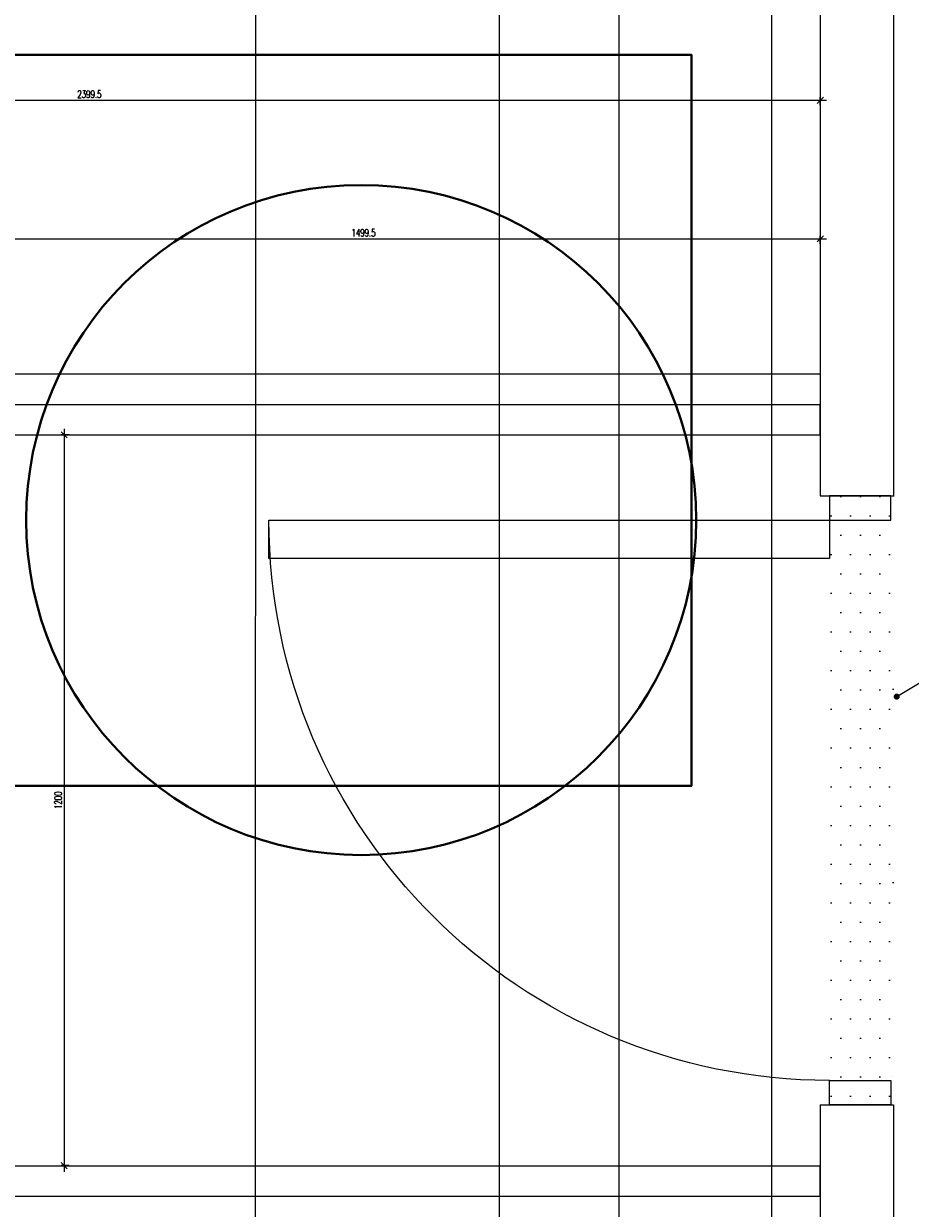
# Model space of a CAD drawing. Header units: centimetres. Extents: x -156440 to 298236, y -263599 to 81430.
# Tile 92 of 170: x 156797 to 158252, y -118902 to -116957. Entities that reach past the tile are written whole.
import ezdxf

# ---------------------------------------------------------------- set-up
doc = ezdxf.new("R2010")
doc.units = ezdxf.units.CM
doc.header["$LTSCALE"] = 50
doc.header["$PDMODE"] = 35
doc.header["$PDSIZE"] = 0.1
for name, pattern in [('DOT2', [3.175, 0, -3.175]), ('Kondygnacja -2$0$HIDDEN2', [4.7625, 3.175, -1.5875]), ('Osie rzutów$0$DASHDOT2', [12.7, 6.35, -3.175, 0, -3.175])]:
    doc.linetypes.add(name, pattern=pattern)
doc.layers.get('0').update_dxf_attribs({"color": 8})
doc.layers.get('DEFPOINTS').update_dxf_attribs({"color": 8})
for name, color, linetype, lineweight in [('bgde_chłodnicze', 52, 'Continuous', 40), ('bgde_fundamenty pod urządzenia', 7, 'Continuous', 35), ('Kondygnacja -2$0$_SP KORYTA', 8, 'Continuous', 25), ('Kondygnacja -2$0$ARCH_INFO_WYMIARY', 8, 'Continuous', 9)]:
    doc.layers.add(name, color=color, linetype=linetype, lineweight=lineweight)
for name, color, linetype in [('I_WL_ZASILANIE nowy', 122, 'Continuous'), ('Kondygnacja -1$0$ARCH_WYBURZENIA', 8, 'DOT2'), ('Kondygnacja -2$0$ARCH_INFO_OPISY', 8, 'Continuous'), ('Kondygnacja -2$0$ARCH_KONSTR_POWYŻEJ RZUTU_IST', 8, 'Kondygnacja -2$0$HIDDEN2'), ('Kondygnacja -2$0$ARCH_MUROWANE_IST', 9, 'Continuous'), ('Kondygnacja -2$0$ARCH_SCHODY_IST', 8, 'Continuous'), ('Kondygnacja -2$0$ARCH_ŚLUSARKA_DRZWI', 8, 'Continuous'), ('Osie rzutów$0$ARCH_INFO_OSIE_IST', 8, 'Osie rzutów$0$DASHDOT2'), ('WL fundamenty', 7, 'Continuous')]:
    doc.layers.add(name, color=color, linetype=linetype)
doc.styles.add('Kondygnacja -2$0$Romans', font='Romans.shx', dxfattribs={"width": 0.7})
doc.styles.add('Kondygnacja -2$0$Standard', font='txt')
doc.dimstyles.new('Kondygnacja -2$0$ISO-25', dxfattribs={"dimtxt": 2.5, "dimasz": 2.5, "dimexe": 1.25, "dimexo": 0.625, "dimtad": 1, "dimtxsty": 'Kondygnacja -2$0$Standard', "dimcen": 2.5, "dimadec": 0, "dimazin": 0, "dimtfac": 1, "dimtmove": 0, "dimatfit": 3, "dimfxl": 0, "dimarcsym": 0})
doc.dimstyles.new('Kondygnacja -2$0$Wymiary 1-100', dxfattribs={"dimtxt": 12, "dimasz": 10, "dimexe": 5, "dimexo": 0, "dimgap": 4, "dimtad": 1, "dimrnd": 0.5, "dimzin": 12, "dimdsep": 46, "dimtxsty": 'Kondygnacja -2$0$Romans', "dimblk": 'Kondygnacja -2$0$_Oblique', "dimcen": 10, "dimdle": 10, "dimclrt": 55, "dimazin": 0, "dimtfac": 1, "dimtmove": 1, "dimatfit": 3, "dimfxl": 0, "dimtolj": 1, "dimtzin": 0, "dimarcsym": 0})

# ---------------------------------------------------------------- blocks, each defined once
blk = doc.blocks.new('Osie rzutów')
at = {"layer": 'Osie rzutów$0$ARCH_INFO_OSIE_IST', "ltscale": 10}
blk.add_line((8060, 12510), (8060, 4623.26), dxfattribs=at)
blk = doc.blocks.new('Kondygnacja -2$0$konstukcja stropu -2')
at = {"layer": 'Kondygnacja -2$0$ARCH_KONSTR_POWYŻEJ RZUTU_IST', "ltscale": 10}
blk.add_line((8035, 9825), (8035, 10375), dxfattribs=at)
blk = doc.blocks.new('Kondygnacja -2$0$_Oblique')
at = {"color": 0, "linetype": 'ByBlock', "lineweight": -2}
blk.add_line((-0.5, -0.5), (0.5, 0.5), dxfattribs=at)
blk = doc.blocks.new('*D264')
at = {"layer": 'DEFPOINTS', "color": 0}
for p in [(158224.2, -117731.7), (158806.9, -117731.7), (158224.2, -118731.8)]:
    blk.add_point(p, dxfattribs=at)
at = {"layer": 'Kondygnacja -2$0$ARCH_INFO_WYMIARY', "color": 0, "lineweight": -2}
for p, q in [((158806.9, -118741.8), (158806.9, -117721.7)), ((158798.9, -117731.7), (158811.9, -117731.7)), ((158798.9, -118731.8), (158811.9, -118731.8))]:
    blk.add_line(p, q, dxfattribs=at)
at = {"layer": 'Kondygnacja -2$0$ARCH_INFO_WYMIARY', "color": 0, "lineweight": -2, "xscale": 10, "yscale": 10, "zscale": 10}
for p, rotation in [((158806.9, -117731.7), 90), ((158806.9, -118731.8), 270)]:
    blk.add_blockref('Kondygnacja -2$0$_Oblique', p, dxfattribs=dict(at, rotation=rotation))
at = {"layer": 'Kondygnacja -2$0$ARCH_INFO_WYMIARY', "color": 55, "insert": (158796.9, -118231.8), "char_height": 12, "attachment_point": 5, "rotation": 90, "style": 'Kondygnacja -2$0$Romans'}
blk.add_mtext('\\A1;1000', dxfattribs=at)
blk = doc.blocks.new('*D265')
at = {"layer": 'DEFPOINTS', "color": 0}
for p in [(158104.2, -117082.5), (155704.6, -117531.7), (158104.2, -117531.7)]:
    blk.add_point(p, dxfattribs=at)
at = {"layer": 'Kondygnacja -2$0$ARCH_INFO_WYMIARY', "color": 0, "lineweight": -2}
for p, q in [((155694.6, -117082.5), (158114.2, -117082.5)), ((155704.6, -117090.5), (155704.6, -117077.5)), ((158104.2, -117090.5), (158104.2, -117077.5))]:
    blk.add_line(p, q, dxfattribs=at)
at = {"layer": 'Kondygnacja -2$0$ARCH_INFO_WYMIARY', "color": 0, "lineweight": -2, "xscale": 10, "yscale": 10, "zscale": 10, "rotation": 180}
blk.add_blockref('Kondygnacja -2$0$_Oblique', (155704.6, -117082.5), dxfattribs=at)
at = {"layer": 'Kondygnacja -2$0$ARCH_INFO_WYMIARY', "color": 0, "lineweight": -2, "xscale": 10, "yscale": 10, "zscale": 10}
blk.add_blockref('Kondygnacja -2$0$_Oblique', (158104.2, -117082.5), dxfattribs=at)
at = {"layer": 'Kondygnacja -2$0$ARCH_INFO_WYMIARY', "color": 55, "insert": (156904.4, -117072.5), "char_height": 12, "attachment_point": 5, "style": 'Kondygnacja -2$0$Romans'}
blk.add_mtext('\\A1;2399.5', dxfattribs=at)
blk = doc.blocks.new('Kondygnacja -2$0$_Dot')
at = {"color": 0, "linetype": 'ByBlock', "lineweight": -2}
blk.add_line((-0.5, 0), (-1, 0), dxfattribs=at)
at = {"color": 0, "linetype": 'ByBlock', "const_width": 0.5}
blk.add_lwpolyline([(-0.25, 0, 1), (0.25, 0, 1)], format="xyb", close=True, dxfattribs=at)
blk = doc.blocks.new('*D268')
at = {"layer": 'DEFPOINTS', "color": 0}
for p in [(158224.2, -115431.8), (158224.2, -117731.7), (158806.9, -117731.7)]:
    blk.add_point(p, dxfattribs=at)
at = {"layer": 'Kondygnacja -2$0$ARCH_INFO_WYMIARY', "color": 0, "lineweight": -2}
for p, q in [((158798.9, -115431.8), (158811.9, -115431.8)), ((158806.9, -115421.8), (158806.9, -117741.7)), ((158798.9, -117731.7), (158811.9, -117731.7))]:
    blk.add_line(p, q, dxfattribs=at)
at = {"layer": 'Kondygnacja -2$0$ARCH_INFO_WYMIARY', "color": 0, "lineweight": -2, "xscale": 10, "yscale": 10, "zscale": 10}
for p, rotation in [((158806.9, -115431.8), 90), ((158806.9, -117731.7), 270)]:
    blk.add_blockref('Kondygnacja -2$0$_Oblique', p, dxfattribs=dict(at, rotation=rotation))
at = {"layer": 'Kondygnacja -2$0$ARCH_INFO_WYMIARY', "color": 55, "insert": (158796.9, -116581.7), "char_height": 12, "attachment_point": 5, "rotation": 90, "style": 'Kondygnacja -2$0$Romans'}
blk.add_mtext('\\A1;2300', dxfattribs=at)
blk = doc.blocks.new('*D269')
at = {"layer": 'DEFPOINTS', "color": 0}
for p in [(158224.2, -118731.8), (158224.2, -121031.8), (158806.9, -121031.8)]:
    blk.add_point(p, dxfattribs=at)
at = {"layer": 'Kondygnacja -2$0$ARCH_INFO_WYMIARY', "color": 0, "lineweight": -2}
for p, q in [((158806.9, -118721.8), (158806.9, -121041.8)), ((158798.9, -118731.8), (158811.9, -118731.8)), ((158798.9, -121031.8), (158811.9, -121031.8))]:
    blk.add_line(p, q, dxfattribs=at)
at = {"layer": 'Kondygnacja -2$0$ARCH_INFO_WYMIARY', "color": 0, "lineweight": -2, "xscale": 10, "yscale": 10, "zscale": 10}
for p, rotation in [((158806.9, -118731.8), 90), ((158806.9, -121031.8), 270)]:
    blk.add_blockref('Kondygnacja -2$0$_Oblique', p, dxfattribs=dict(at, rotation=rotation))
at = {"layer": 'Kondygnacja -2$0$ARCH_INFO_WYMIARY', "color": 55, "insert": (158796.9, -119881.8), "char_height": 12, "attachment_point": 5, "rotation": 90, "style": 'Kondygnacja -2$0$Romans'}
blk.add_mtext('\\A1;2300', dxfattribs=at)
blk = doc.blocks.new('*D270')
at = {"layer": 'DEFPOINTS', "color": 0}
for p in [(158104.2, -117631.7), (156863, -118831.7), (158104.2, -118831.7)]:
    blk.add_point(p, dxfattribs=at)
at = {"layer": 'Kondygnacja -2$0$ARCH_INFO_WYMIARY', "color": 0, "lineweight": -2}
for p, q in [((156871, -117631.7), (156858, -117631.7)), ((156863, -117621.7), (156863, -118841.7)), ((156871, -118831.7), (156858, -118831.7))]:
    blk.add_line(p, q, dxfattribs=at)
at = {"layer": 'Kondygnacja -2$0$ARCH_INFO_WYMIARY', "color": 0, "lineweight": -2, "xscale": 10, "yscale": 10, "zscale": 10}
for p, rotation in [((156863, -117631.7), 90), ((156863, -118831.7), 270)]:
    blk.add_blockref('Kondygnacja -2$0$_Oblique', p, dxfattribs=dict(at, rotation=rotation))
at = {"layer": 'Kondygnacja -2$0$ARCH_INFO_WYMIARY', "color": 55, "insert": (156853, -118231.7), "char_height": 12, "attachment_point": 5, "rotation": 90, "style": 'Kondygnacja -2$0$Romans'}
blk.add_mtext('\\A1;1200', dxfattribs=at)
blk = doc.blocks.new('*D271')
at = {"layer": 'DEFPOINTS', "color": 0}
for p in [(158104.2, -117310), (156604.6, -117531.7), (158104.2, -117531.7)]:
    blk.add_point(p, dxfattribs=at)
at = {"layer": 'Kondygnacja -2$0$ARCH_INFO_WYMIARY', "color": 0, "lineweight": -2}
for p, q in [((156594.6, -117310), (158114.2, -117310)), ((156604.6, -117318), (156604.6, -117305)), ((158104.2, -117318), (158104.2, -117305))]:
    blk.add_line(p, q, dxfattribs=at)
at = {"layer": 'Kondygnacja -2$0$ARCH_INFO_WYMIARY', "color": 0, "lineweight": -2, "xscale": 10, "yscale": 10, "zscale": 10, "rotation": 180}
blk.add_blockref('Kondygnacja -2$0$_Oblique', (156604.6, -117310), dxfattribs=at)
at = {"layer": 'Kondygnacja -2$0$ARCH_INFO_WYMIARY', "color": 0, "lineweight": -2, "xscale": 10, "yscale": 10, "zscale": 10}
blk.add_blockref('Kondygnacja -2$0$_Oblique', (158104.2, -117310), dxfattribs=at)
at = {"layer": 'Kondygnacja -2$0$ARCH_INFO_WYMIARY', "color": 55, "insert": (157354.4, -117300), "char_height": 12, "attachment_point": 5, "style": 'Kondygnacja -2$0$Romans'}
blk.add_mtext('\\A1;1499.5', dxfattribs=at)
blk = doc.blocks.new('A$C4BB40D31')
at = {"layer": 'WL fundamenty', "color": 1, "lineweight": 40}
blk.add_lwpolyline([(2926.83, 5102.38), (3046.83, 5102.38), (3046.83, 5222.38), (2926.83, 5222.38)], close=True, dxfattribs=at)

msp = doc.modelspace()

# ---------------------------------------------------------------- hatches: boundary and pattern name
at = {"layer": 'Kondygnacja -1$0$ARCH_WYBURZENIA', "ltscale": 2}
h = msp.add_hatch(dxfattribs=at)
h.set_pattern_fill('DOTS', color=256, scale=20, style=0)
h.set_pattern_definition([(0, (77429.65, -214951.717), (15.875, 31.75), [0, -31.75])])
h.paths.add_polyline_path([(158109.65, -118731.821), (158223.198, -118731.821), (158223.519, -118931.717), (158229.65, -118931.717), (158229.65, -117731.717), (158109.65, -117731.717)])

# ---------------------------------------------------------------- linework, layer by layer
at = {"layer": 'bgde_chłodnicze'}
msp.add_circle((157350.563, -117771.717), 550, dxfattribs=at)
at = {"layer": 'bgde_fundamenty pod urządzenia'}
msp.add_lwpolyline([(156692.533, -117007.96), (157892.533, -117007.96), (157892.533, -118207.96), (156692.533, -118207.96)], close=True, dxfattribs=at)
at = {"layer": 'I_WL_ZASILANIE nowy'}
for p, q in [((157176.868, -115481.769), (157176.72, -121579.655)), ((157576.868, -115481.769), (157576.868, -121579.655))]:
    msp.add_line(p, q, dxfattribs=at)
at = {"layer": 'Kondygnacja -1$0$ARCH_WYBURZENIA', "ltscale": 2}
msp.add_line((158224.241, -117731.717, -3480), (158223.198, -118731.821, -3480), dxfattribs=at)
at = {"layer": 'Kondygnacja -2$0$ARCH_MUROWANE_IST', "ltscale": 4}
for p, q in [((158224.241, -97431.769, -3480), (158224.241, -117731.717, -3480)), ((158104.241, -115431.769, -3480), (158104.241, -117731.717, -3480)), ((158104.241, -117731.717, -3480), (158224.241, -117731.717, -3480)), ((158104.241, -118731.821, -3480), (158104.241, -121031.769, -3480)), ((158104.241, -118731.821, -3480), (158224.241, -118731.821, -3480)), ((158224.241, -118731.821, -3480), (158224.241, -121031.769, -3480))]:
    msp.add_line(p, q, dxfattribs=at)
at = {"layer": 'Kondygnacja -2$0$ARCH_SCHODY_IST'}
for p, q in [((155704.65, -117531.717, -3480), (158104.241, -117531.717, -3480)), ((155654.65, -117581.717, -3480), (158104.241, -117581.717, -3480)), ((158104.241, -117631.717, -3480), (158104.241, -117581.717, -3480)), ((155654.65, -117631.717, -3480), (158104.241, -117631.717, -3480)), ((155654.65, -118831.717, -3480), (158104.241, -118831.717, -3480)), ((158104.241, -118881.717, -3480), (158104.241, -118831.717, -3480)), ((155654.65, -118881.717, -3480), (158104.241, -118881.717, -3480))]:
    msp.add_line(p, q, dxfattribs=at)
at = {"layer": 'Kondygnacja -2$0$ARCH_ŚLUSARKA_DRZWI', "linetype": 'Continuous', "lineweight": -3, "elevation": -3480}
for points in [[(158220.15, -117771.717), (158220.15, -117731.717), (158119.15, -117731.717), (158119.15, -117771.717)], [(158119.15, -117771.717), (158119.15, -117834.717), (157199.15, -117834.717), (157199.15, -117771.717)], [(158220.15, -118691.717), (158220.15, -118731.717), (158119.15, -118731.717), (158119.15, -118691.717)]]:
    msp.add_lwpolyline(points, close=True, dxfattribs=at)
at = {"layer": 'Kondygnacja -2$0$ARCH_ŚLUSARKA_DRZWI', "linetype": 'Continuous', "lineweight": -3, "extrusion": (0, 0, -1)}
msp.add_arc((-158119.15, -117771.717, 3480), 920, 270, 0, dxfattribs=at)

# ---------------------------------------------------------------- block references
at = {"layer": 'bgde_fundamenty pod urządzenia', "xscale": 10, "yscale": 10, "zscale": 10}
msp.add_blockref('A$C4BB40D31', (127424.241, -169231.769), dxfattribs=at)
at = {"layer": 'Kondygnacja -2$0$_SP KORYTA', "xscale": 10, "yscale": 10, "zscale": 10}
msp.add_blockref('Kondygnacja -2$0$konstukcja stropu -2', (77424.241, -219231.769, -3480), dxfattribs=at)
at = {"layer": 'Osie rzutów$0$ARCH_INFO_OSIE_IST', "xscale": 10, "yscale": 10, "zscale": 10}
msp.add_blockref('Osie rzutów', (77424.241, -219231.769), dxfattribs=at)

# ---------------------------------------------------------------- dimensions: what is measured, and where the dimension line sits
at = {"layer": 'Kondygnacja -2$0$ARCH_INFO_WYMIARY'}
for base, p1, p2, picture, middle in [((158806.855, -117731.717, -3480), (158224.241, -115431.769, -3480), (158224.241, -117731.717, -3480), '*D268', (158796.855, -116581.743, -3480)), ((156862.992, -118831.717, -3480), (158104.241, -117631.717, -3480), (158104.241, -118831.717, -3480), '*D270', (156852.992, -118231.717, -3480)), ((158806.855, -117731.717, -3480), (158224.241, -118731.821, -3480), (158224.241, -117731.717, -3480), '*D264', (158796.855, -118231.769, -3480)), ((158806.855, -121031.769, -3480), (158224.241, -118731.821, -3480), (158224.241, -121031.769, -3480), '*D269', (158796.855, -119881.795, -3480))]:
    dim = msp.add_linear_dim(base=base, p1=p1, p2=p2, angle=90, dimstyle='Kondygnacja -2$0$Wymiary 1-100', dxfattribs=at)
    dim.commit()
    dim.dimension.update_dxf_attribs({"geometry": picture, "text_midpoint": middle})
for base, p1, picture, middle in [((158104.241, -117082.521, -3480), (155704.65, -117531.717, -3480), '*D265', (156904.445, -117072.521, -3480)), ((158104.241, -117309.995, -3480), (156604.65, -117531.717, -3480), '*D271', (157354.445, -117299.995, -3480))]:
    dim = msp.add_linear_dim(base=base, p1=p1, p2=(158104.241, -117531.717, -3480), dimstyle='Kondygnacja -2$0$Wymiary 1-100', dxfattribs=at)
    dim.commit()
    dim.dimension.update_dxf_attribs({"geometry": picture, "text_midpoint": middle})

# ---------------------------------------------------------------- leaders
at = {"layer": 'Kondygnacja -2$0$ARCH_INFO_OPISY'}
msp.add_leader([(158229.65, -118061.553, -3480), (159176.991, -117492.224, -3480), (162033.039, -117492.224, -3480)], dimstyle='Kondygnacja -2$0$ISO-25', override={"dimscale": 5, "dimasz": 2, "dimtad": 0, "dimldrblk": 'Kondygnacja -2$0$_Dot'}, dxfattribs=at)

doc.saveas('drawing.dxf')
